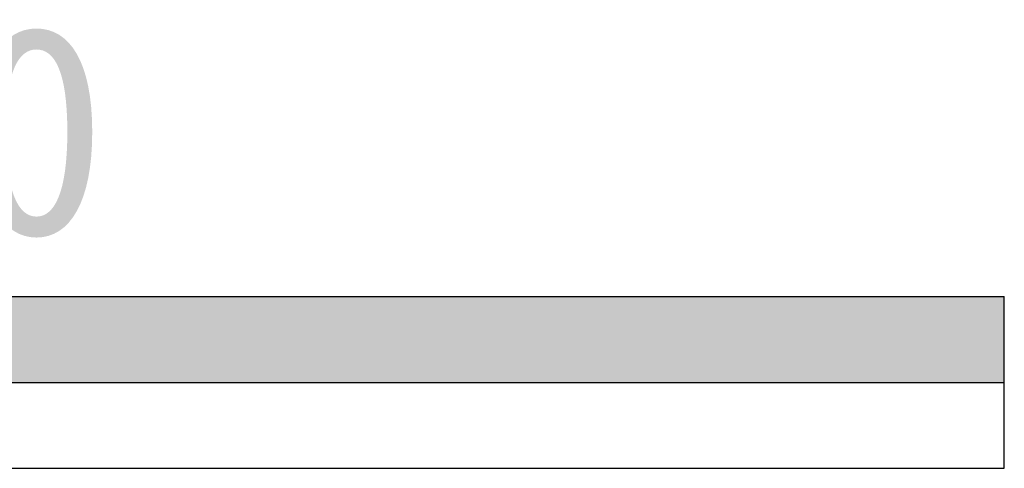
# Model space of a CAD drawing. Extents: x 38389316 to 38391210, y 2479116 to 2480544.
# Tile 66 of 68: x 38390701 to 38390772, y 2480207 to 2480239. Entities that reach past the tile are written whole.
import ezdxf
from ezdxf.enums import TextEntityAlignment as Align

# ---------------------------------------------------------------- set-up
doc = ezdxf.new("R2010")
doc.units = 0
doc.header["$LTSCALE"] = 2
doc.layers.add('图框', color=7, linetype='CONTINUOUS')
doc.styles.add('图廓-黑体', font='simhei.ttf')

# ---------------------------------------------------------------- blocks, each defined once
blk = doc.blocks.new('A$C490D5805')
at = {"layer": '图框'}
blk.add_hatch(color=256, dxfattribs=at).paths.add_polyline_path([(205.609, 26.286), (205.609, 32.472), (125.609, 32.472), (125.609, 26.286)])
for p, q in [((5.609, 32.472), (205.609, 32.472)), ((205.609, 20.101), (205.609, 32.472)), ((5.609, 26.286), (205.609, 26.286)), ((5.609, 20.101), (205.609, 20.101))]:
    blk.add_line(p, q, dxfattribs=at)
at = {"layer": '图框', "style": '图廓-黑体'}
blk.add_text('120', height=15, dxfattribs=at).set_placement((125.609, 32.472), align=Align.BOTTOM_CENTER)

msp = doc.modelspace()

# ---------------------------------------------------------------- block references
at = {"layer": '图框'}
msp.add_blockref('A$C490D5805', (38390566.196, 2480186.974), dxfattribs=at)

doc.saveas('drawing.dxf')
